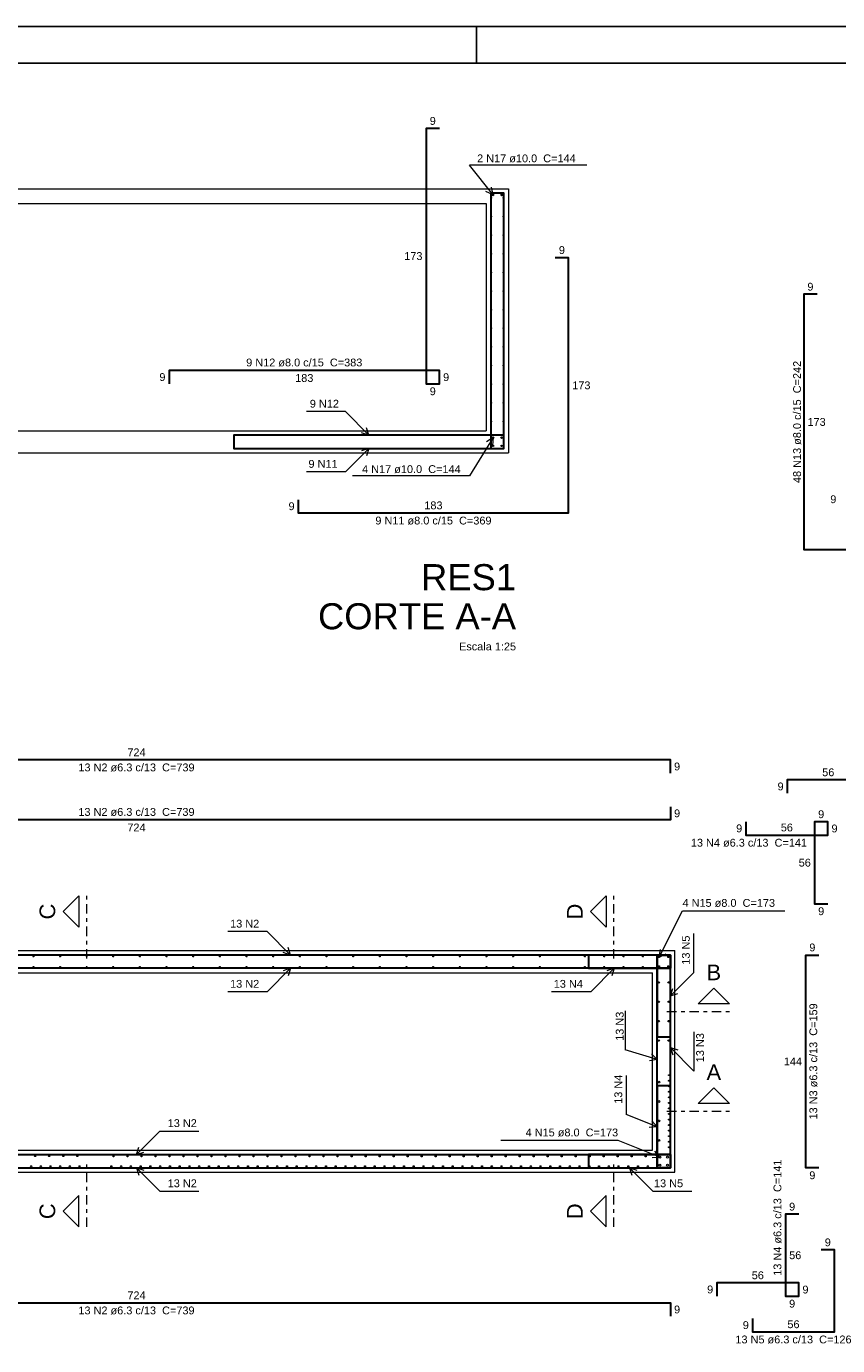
# Model space of a CAD drawing. Header units: millimetres. Extents: x 0 to 84.1, y 0 to 59.4.
# Tile 3 of 5: x 21.9 to 43.9, y 23.6 to 59.4. Entities that reach past the tile are written whole.
import ezdxf

# ---------------------------------------------------------------- set-up
doc = ezdxf.new("R2010")
doc.units = ezdxf.units.MM
doc.header["$MEASUREMENT"] = 0
doc.linetypes.add('DASHDOT', pattern=[2.54, 1.27, -0.635, 0, -0.635])
doc.linetypes.add('NULL', pattern=[0])
for name, color, linetype, lineweight in [('Descrição da armadura', 7, 'Continuous', 0), ('DT-Barras na forma', 2, 'Continuous', 30), ('DT-Barras no corte', 5, 'Continuous', 5), ('DT-Barras rebatidas', 2, 'Continuous', 30), ('DT-Forma', 5, 'Continuous', 5), ('DT-Indicações', 9, 'Continuous', 5), ('DT-Título', 3, 'Continuous', 20), ('FO-Cortes', 9, 'DASHDOT', 5), ('Textos armaduras', 7, 'Continuous', 0)]:
    doc.layers.add(name, color=color, linetype=linetype, lineweight=lineweight)
doc.layers.add('SEDUC_MARF', color=1, linetype='Continuous')
doc.layers.add('SEDUC_MARGG', color=7, linetype='Continuous')
doc.styles.add('Arial', font='txt')

msp = doc.modelspace()

# ---------------------------------------------------------------- linework, layer by layer
at = {"layer": 'DT-Barras na forma'}
for points in [[(27.5156, 48.3205), (27.5156, 47.9605), (34.8426, 47.9605), (34.8426, 54.8805), (34.4826, 54.8805)], [(34.8426, 54.8805), (34.4826, 54.8805), (34.4826, 47.9605), (34.8426, 47.9605), (34.8426, 48.3205), (27.5156, 48.3205), (27.5156, 47.9605)], [(39.3532, 33.866), (39.3532, 34.226), (10.4052, 34.226), (10.4052, 33.866)], [(39.3532, 34.226), (39.3532, 33.866), (10.4052, 33.866), (10.4052, 34.226)], [(38.9932, 32.006), (39.3532, 32.006), (39.3532, 34.226), (37.1332, 34.226), (37.1332, 33.866)], [(37.1332, 34.226), (37.1332, 33.866), (39.3532, 33.866), (39.3532, 34.226), (38.9932, 34.226), (38.9932, 32.006), (39.3532, 32.006)], [(38.9932, 28.4592), (39.3532, 28.4592), (39.3532, 34.226), (38.9932, 34.226)], [(39.3532, 28.4592), (38.9932, 28.4592), (38.9932, 34.226), (39.3532, 34.226)], [(37.1332, 28.8192), (37.1332, 28.4592), (39.3532, 28.4592), (39.3532, 30.6792), (38.9932, 30.6792)], [(39.3532, 30.6792), (38.9932, 30.6792), (38.9932, 28.4592), (39.3532, 28.4592), (39.3532, 28.8192), (37.1332, 28.8192), (37.1332, 28.4592)], [(10.4052, 28.8192), (10.4052, 28.4592), (39.3532, 28.4592), (39.3532, 28.8192)], [(10.4052, 28.4592), (10.4052, 28.8192), (39.3532, 28.8192), (39.3532, 28.4592)]]:
    msp.add_lwpolyline(points, dxfattribs=at)
at = {"layer": 'DT-Barras no corte'}
for centre, radius in [((34.4952, 54.7482), 0.0126), ((34.5472, 54.8305), 0.02), ((34.778, 54.8305), 0.02), ((34.83, 54.7482), 0.0126), ((34.4952, 54.2436), 0.0126), ((34.83, 54.2436), 0.0126), ((34.4952, 53.739), 0.0126), ((34.83, 53.739), 0.0126), ((34.4952, 53.2344), 0.0126), ((34.83, 53.2344), 0.0126), ((34.4952, 52.7298), 0.0126), ((34.83, 52.7298), 0.0126), ((34.4952, 52.2252), 0.0126), ((34.83, 52.2252), 0.0126), ((34.4952, 51.7205), 0.0126), ((34.83, 51.7205), 0.0126), ((34.4952, 51.2159), 0.0126), ((34.83, 51.2159), 0.0126), ((34.4952, 50.7113), 0.0126), ((34.83, 50.7113), 0.0126), ((34.4952, 50.2067), 0.0126), ((34.83, 50.2067), 0.0126), ((34.4952, 49.7021), 0.0126), ((34.83, 49.7021), 0.0126), ((34.4952, 49.1975), 0.0126), ((34.83, 49.1975), 0.0126), ((34.4952, 48.6928), 0.0126), ((34.83, 48.6928), 0.0126), ((34.5472, 48.2525), 0.02), ((34.5472, 48.0285), 0.02), ((34.778, 48.2525), 0.02), ((34.778, 48.0285), 0.02), ((22.0842, 34.1882), 0.0126), ((22.8067, 34.1882), 0.0126), ((23.5292, 34.1882), 0.0126), ((24.2517, 34.1882), 0.0126), ((24.9743, 34.1882), 0.0126), ((25.6968, 34.1882), 0.0126), ((26.4193, 34.1882), 0.0126), ((27.1418, 34.1882), 0.0126), ((27.8643, 34.1882), 0.0126), ((28.5868, 34.1882), 0.0126), ((29.3093, 34.1882), 0.0126), ((30.0319, 34.1882), 0.0126), ((30.7544, 34.1882), 0.0126), ((31.4769, 34.1882), 0.0126), ((32.1994, 34.1882), 0.0126), ((32.9219, 34.1882), 0.0126), ((33.6444, 34.1882), 0.0126), ((34.3669, 34.1882), 0.0126), ((35.0895, 34.1882), 0.0126), ((35.812, 34.1882), 0.0126), ((37.0357, 34.1882), 0.0126), ((37.5607, 34.1882), 0.0126), ((38.0857, 34.1882), 0.0126), ((38.6107, 34.1882), 0.0126), ((39.047, 34.1722), 0.016), ((39.2994, 34.1722), 0.016), ((22.0842, 33.9038), 0.0126), ((22.8067, 33.9038), 0.0126), ((23.5292, 33.9038), 0.0126), ((24.2517, 33.9038), 0.0126), ((24.9743, 33.9038), 0.0126), ((25.6968, 33.9038), 0.0126), ((26.4193, 33.9038), 0.0126), ((27.1418, 33.9038), 0.0126), ((27.8643, 33.9038), 0.0126), ((28.5868, 33.9038), 0.0126), ((29.3093, 33.9038), 0.0126), ((30.0319, 33.9038), 0.0126), ((30.7544, 33.9038), 0.0126), ((31.4769, 33.9038), 0.0126), ((32.1994, 33.9038), 0.0126), ((32.9219, 33.9038), 0.0126), ((33.6444, 33.9038), 0.0126), ((34.3669, 33.9038), 0.0126), ((35.0895, 33.9038), 0.0126), ((35.812, 33.9038), 0.0126), ((37.0357, 33.9038), 0.0126), ((37.5607, 33.9038), 0.0126), ((38.0857, 33.9038), 0.0126), ((38.6107, 33.9038), 0.0126), ((39.047, 33.9198), 0.016), ((39.2994, 33.9198), 0.016), ((39.0384, 33.4835), 0.02), ((39.308, 33.4835), 0.02), ((39.0384, 32.9585), 0.02), ((39.308, 32.9585), 0.02), ((39.0384, 32.4335), 0.02), ((39.308, 32.4335), 0.02), ((39.0384, 31.9085), 0.02), ((39.308, 31.9085), 0.02), ((39.0434, 30.7826), 0.025), ((39.3154, 30.9707), 0.0126), ((39.3154, 30.8202), 0.0126), ((39.3154, 30.6698), 0.0126), ((39.3154, 30.5193), 0.0126), ((39.0434, 30.2559), 0.025), ((39.3154, 30.3688), 0.0126), ((39.3154, 30.2183), 0.0126), ((39.3154, 30.0678), 0.0126), ((39.0434, 29.7292), 0.025), ((39.3154, 29.9173), 0.0126), ((39.3154, 29.7668), 0.0126), ((39.3154, 29.6164), 0.0126), ((39.3154, 29.4659), 0.0126), ((39.3154, 29.3154), 0.0126), ((39.0434, 29.2025), 0.025), ((39.3154, 29.1649), 0.0126), ((39.3154, 29.0144), 0.0126), ((22.1331, 28.778), 0.016), ((22.5144, 28.778), 0.016), ((22.8957, 28.778), 0.016), ((23.277, 28.778), 0.016), ((24.2574, 28.7712), 0.016), ((24.6371, 28.7712), 0.016), ((25.0167, 28.7712), 0.016), ((25.3963, 28.7712), 0.016), ((25.776, 28.7712), 0.016), ((26.1556, 28.7712), 0.016), ((26.5352, 28.7712), 0.016), ((26.9149, 28.7712), 0.016), ((27.2945, 28.7712), 0.016), ((27.6741, 28.7712), 0.016), ((28.0538, 28.7712), 0.016), ((28.4334, 28.7712), 0.016), ((28.813, 28.7712), 0.016), ((29.1926, 28.7712), 0.016), ((29.5723, 28.7712), 0.016), ((29.9519, 28.7712), 0.016), ((30.3315, 28.7712), 0.016), ((30.7112, 28.7712), 0.016), ((31.0908, 28.7712), 0.016), ((31.4704, 28.7712), 0.016), ((31.8501, 28.7712), 0.016), ((32.2297, 28.7712), 0.016), ((32.6093, 28.7712), 0.016), ((32.989, 28.7712), 0.016), ((33.3686, 28.7712), 0.016), ((33.7482, 28.7712), 0.016), ((34.1278, 28.7712), 0.016), ((34.5075, 28.7712), 0.016), ((34.8871, 28.7712), 0.016), ((35.2667, 28.7712), 0.016), ((35.6464, 28.7712), 0.016), ((36.026, 28.7712), 0.016), ((36.4056, 28.7712), 0.016), ((36.7853, 28.7712), 0.016), ((37.1649, 28.7712), 0.016), ((37.5445, 28.7712), 0.016), ((37.9242, 28.7712), 0.016), ((38.3038, 28.7712), 0.016), ((38.6834, 28.7712), 0.016), ((39.0708, 28.7462), 0.025), ((39.2756, 28.7462), 0.025), ((22.0259, 28.5004), 0.016), ((22.288, 28.5004), 0.016), ((22.5502, 28.5004), 0.016), ((22.8123, 28.5004), 0.016), ((23.0744, 28.5004), 0.016), ((23.3366, 28.5004), 0.016), ((24.1998, 28.5004), 0.016), ((24.4642, 28.5004), 0.016), ((24.7286, 28.5004), 0.016), ((24.993, 28.5004), 0.016), ((25.2574, 28.5004), 0.016), ((25.5218, 28.5004), 0.016), ((25.7861, 28.5004), 0.016), ((26.0505, 28.5004), 0.016), ((26.3149, 28.5004), 0.016), ((26.5793, 28.5004), 0.016), ((26.8437, 28.5004), 0.016), ((27.1081, 28.5004), 0.016), ((27.3725, 28.5004), 0.016), ((27.6368, 28.5004), 0.016), ((27.9012, 28.5004), 0.016), ((28.1656, 28.5004), 0.016), ((28.43, 28.5004), 0.016), ((28.6944, 28.5004), 0.016), ((28.9588, 28.5004), 0.016), ((29.2232, 28.5004), 0.016), ((29.4875, 28.5004), 0.016), ((29.7519, 28.5004), 0.016), ((30.0163, 28.5004), 0.016), ((30.2807, 28.5004), 0.016), ((30.5451, 28.5004), 0.016), ((30.8095, 28.5004), 0.016), ((31.0739, 28.5004), 0.016), ((31.3382, 28.5004), 0.016), ((31.6026, 28.5004), 0.016), ((31.867, 28.5004), 0.016), ((32.1314, 28.5004), 0.016), ((32.3958, 28.5004), 0.016), ((32.6602, 28.5004), 0.016), ((32.9246, 28.5004), 0.016), ((33.1889, 28.5004), 0.016), ((33.4533, 28.5004), 0.016), ((33.7177, 28.5004), 0.016), ((33.9821, 28.5004), 0.016), ((34.2465, 28.5004), 0.016), ((34.5109, 28.5004), 0.016), ((34.7753, 28.5004), 0.016), ((35.0396, 28.5004), 0.016), ((35.304, 28.5004), 0.016), ((35.5684, 28.5004), 0.016), ((35.8328, 28.5004), 0.016), ((36.0972, 28.5004), 0.016), ((36.3616, 28.5004), 0.016), ((36.626, 28.5004), 0.016), ((36.8903, 28.5004), 0.016), ((37.1547, 28.5004), 0.016), ((37.4191, 28.5004), 0.016), ((37.6835, 28.5004), 0.016), ((37.9479, 28.5004), 0.016), ((38.2123, 28.5004), 0.016), ((38.4767, 28.5004), 0.016), ((38.741, 28.5004), 0.016), ((39.0708, 28.5322), 0.025), ((39.2756, 28.5322), 0.025)]:
    msp.add_circle(centre, radius, dxfattribs=at)
at = {"layer": 'DT-Barras rebatidas'}
for points in [[(33.0918, 56.6313), (32.7318, 56.6313), (32.7318, 49.7113), (33.0918, 49.7113), (33.0918, 50.0713), (25.7648, 50.0713), (25.7648, 49.7113)], [(29.2664, 46.5697), (29.2664, 46.2097), (36.5934, 46.2097), (36.5934, 53.1297), (36.2334, 53.1297)], [(43.33, 52.1371), (42.97, 52.1371), (42.97, 45.2171), (45.19, 45.2171), (45.19, 45.5771)], [(39.3532, 39.1579), (39.3532, 39.5179), (10.4052, 39.5179), (10.4052, 39.1579)], [(44.3841, 36.754), (44.7441, 36.754), (44.7441, 38.974), (42.5241, 38.974), (42.5241, 38.614)], [(39.3532, 38.2471), (39.3532, 37.8871), (10.4052, 37.8871), (10.4052, 38.2471)], [(41.4015, 37.8374), (41.4015, 37.4774), (43.6215, 37.4774), (43.6215, 37.8374), (43.2615, 37.8374), (43.2615, 35.6174), (43.6215, 35.6174)], [(43.3825, 28.4592), (43.0225, 28.4592), (43.0225, 34.226), (43.3825, 34.226)], [(42.834, 27.1984), (42.474, 27.1984), (42.474, 24.9784), (42.834, 24.9784), (42.834, 25.3384), (40.614, 25.3384), (40.614, 24.9784)], [(41.5811, 24.3713), (41.5811, 24.0113), (43.8011, 24.0113), (43.8011, 26.2313), (43.4411, 26.2313)], [(10.4052, 24.438), (10.4052, 24.798), (39.3532, 24.798), (39.3532, 24.438)]]:
    msp.add_lwpolyline(points, dxfattribs=at)
at = {"layer": 'DT-Forma'}
for p, q in [((6.3746, 55.0005), (34.3626, 55.0005)), ((34.3626, 55.0005), (34.9626, 55.0005)), ((34.9626, 55.0005), (34.9626, 48.4405)), ((6.3746, 54.6005), (34.3626, 54.6005)), ((34.3626, 54.6005), (34.3626, 48.4405)), ((6.3746, 48.4405), (34.3626, 48.4405)), ((34.9626, 48.4405), (34.9626, 47.8405)), ((6.3746, 47.8405), (34.3626, 47.8405)), ((34.3626, 47.8405), (34.9626, 47.8405)), ((10.2852, 34.346), (36.4732, 34.346)), ((36.4732, 34.346), (39.4732, 34.346)), ((39.4732, 31.346), (39.4732, 34.346)), ((10.8852, 33.746), (36.4732, 33.746)), ((36.4732, 33.746), (38.8732, 33.746)), ((38.8732, 31.346), (38.8732, 33.746)), ((38.8732, 28.9392), (38.8732, 31.346)), ((39.4732, 28.3392), (39.4732, 31.346)), ((10.8852, 28.9392), (23.7676, 28.9392)), ((23.7676, 28.9392), (38.8732, 28.9392)), ((10.2852, 28.3392), (23.7676, 28.3392)), ((23.7676, 28.3392), (39.4732, 28.3392))]:
    msp.add_line(p, q, dxfattribs=at)
at = {"layer": 'DT-Indicações'}
for p, q in [((37.0888, 55.6409), (33.9118, 55.6409)), ((34.5472, 54.8305), (33.9118, 55.6409)), ((34.5472, 54.8305), (34.3551, 54.9197)), ((34.5472, 54.8305), (34.5065, 55.0384)), ((30.5437, 48.9559), (29.4847, 48.9559)), ((31.1791, 48.3205), (30.5437, 48.9559)), ((31.1791, 48.3205), (30.9777, 48.386)), ((31.1791, 48.3205), (31.1137, 48.522)), ((31.1791, 47.9605), (30.5437, 47.3251)), ((31.1791, 47.9605), (30.9777, 47.8951)), ((31.1791, 47.9605), (31.1137, 47.7591)), ((34.5472, 48.2525), (33.9118, 47.2171)), ((34.5472, 48.2525), (34.3666, 48.142)), ((34.5472, 48.2525), (34.5305, 48.0414)), ((30.5437, 47.3251), (29.4847, 47.3251)), ((33.9118, 47.2171), (30.7348, 47.2171)), ((39.047, 34.1722), (39.6824, 35.4219)), ((39.6824, 35.4219), (42.4565, 35.4219)), ((28.4191, 34.8614), (27.3601, 34.8614)), ((29.0545, 34.226), (28.4191, 34.8614)), ((39.9886, 33.7514), (39.9886, 34.8104)), ((29.0545, 34.226), (28.989, 34.4274)), ((39.047, 34.1722), (39.0879, 34.38)), ((29.0545, 34.226), (28.853, 34.2914)), ((39.047, 34.1722), (39.2392, 34.2612)), ((29.0545, 33.866), (28.4191, 33.2306)), ((29.0545, 33.866), (28.853, 33.8005)), ((29.0545, 33.866), (28.989, 33.6645)), ((37.829, 33.866), (37.1936, 33.2306)), ((37.829, 33.866), (37.6276, 33.8005)), ((37.829, 33.866), (37.7635, 33.6645)), ((39.3532, 33.116), (39.9886, 33.7514)), ((39.3532, 33.116), (39.4187, 33.3174)), ((28.4191, 33.2306), (27.3601, 33.2306)), ((37.1936, 33.2306), (36.1346, 33.2306)), ((39.3532, 33.116), (39.5547, 33.1814)), ((38.132, 32.7135), (38.132, 31.6545)), ((39.9886, 32.1417), (39.9886, 31.0827)), ((38.9932, 31.3979), (38.132, 31.6545)), ((38.9932, 31.3979), (38.8398, 31.544)), ((39.3532, 31.7181), (39.5547, 31.6526)), ((39.3532, 31.7181), (39.4187, 31.5166)), ((39.3532, 31.7181), (39.9886, 31.0827)), ((38.9932, 31.3979), (38.7849, 31.3597)), ((38.1574, 30.9582), (38.1574, 29.8992)), ((38.9932, 29.5692), (38.1574, 29.8992)), ((38.9932, 29.5692), (38.853, 29.7279)), ((24.8792, 28.8192), (25.5146, 29.4546)), ((25.5146, 29.4546), (26.5736, 29.4546)), ((38.9932, 29.5692), (38.7824, 29.5491)), ((24.8792, 28.8192), (24.9447, 29.0206)), ((37.9371, 29.1989), (34.7601, 29.1989)), ((39.0708, 28.7462), (37.9371, 29.1989)), ((24.8792, 28.8192), (25.0807, 28.8846)), ((39.0708, 28.7462), (38.8599, 28.7269)), ((39.0708, 28.7462), (38.9312, 28.9055)), ((24.8792, 28.4592), (24.9447, 28.2577)), ((24.8792, 28.4592), (25.0807, 28.3937)), ((24.8792, 28.4592), (25.5146, 27.8238)), ((38.2432, 28.4592), (38.3087, 28.2577)), ((38.2432, 28.4592), (38.4447, 28.3937)), ((38.2432, 28.4592), (38.8786, 27.8238)), ((25.5146, 27.8238), (26.5736, 27.8238)), ((38.8786, 27.8238), (39.9376, 27.8238))]:
    msp.add_line(p, q, dxfattribs=at)
at = {"layer": 'FO-Cortes', "ltscale": 0.2}
for p, q in [((23.5292, 34.1342), (23.5292, 35.8286)), ((37.8232, 34.1342), (37.8232, 35.8286)), ((39.2614, 32.696), (40.9558, 32.696)), ((39.2614, 29.9926), (40.9558, 29.9926)), ((23.5292, 26.8566), (23.5292, 28.551)), ((37.8232, 26.8566), (37.8232, 28.551))]:
    msp.add_line(p, q, dxfattribs=at)
at = {"layer": 'FO-Cortes', "linetype": 'Continuous', "ltscale": 0.2}
for points in [[(23.3174, 35.8286), (23.3174, 34.9814), (22.8938, 35.405), (23.3174, 35.8286)], [(37.6114, 35.8286), (37.6114, 34.9814), (37.1878, 35.405), (37.6114, 35.8286)], [(40.9558, 32.9078), (40.1086, 32.9078), (40.5322, 33.3314), (40.9558, 32.9078)], [(40.9558, 30.2044), (40.1086, 30.2044), (40.5322, 30.628), (40.9558, 30.2044)], [(23.3174, 26.8566), (23.3174, 27.7038), (22.8938, 27.2802), (23.3174, 26.8566)], [(37.6114, 26.8566), (37.6114, 27.7038), (37.1878, 27.2802), (37.6114, 26.8566)]]:
    msp.add_lwpolyline(points, close=True, dxfattribs=at)
at = {"layer": 'SEDUC_MARF'}
msp.add_line((34.1, 59.4), (34.1, 58.4), dxfattribs=at)
msp.add_lwpolyline([(84.1, 59.4), (0, 59.4), (0, 0), (84.1, 0)], close=True, dxfattribs=at)
at = {"layer": 'SEDUC_MARGG'}
msp.add_lwpolyline([(2.5, 1), (83.1, 1), (83.1, 58.4), (2.5, 58.4)], close=True, dxfattribs=at)

# ---------------------------------------------------------------- texts
at = {"layer": 'Descrição da armadura', "linetype": 'NULL', "char_height": 0.2118, "line_spacing_factor": 0.9, "style": 'Arial'}
for s, insert, width, attachment_point in [('2 N17 ø10.0  C=144', (35.4502, 55.7108), 5.239541, 8), ('9 N12 ø8.0 c/15  C=383', (29.4282, 50.1773), 6.174395, 8), ('9 N12', (30.3685, 49.0623), 1.547705, 9), ('9 N11', (30.3321, 47.4313), 1.547705, 9), ('4 N17 ø10.0  C=144', (32.3317, 47.287), 5.239541, 8), ('9 N11 ø8.0 c/15  C=369', (32.9302, 45.8923), 6.174395, 8), ('13 N2 ø6.3 c/13  C=739', (24.8793, 39.2005), 6.174395, 8), ('13 N2 ø6.3 c/13  C=739', (24.8793, 37.9935), 6.174395, 8), ('13 N4 ø6.3 c/13  C=141', (41.4837, 37.1597), 6.174395, 8), ('4 N15 ø8.0  C=173', (39.6827, 35.528), 4.916973, 7), ('13 N2', (28.2076, 34.9675), 1.547705, 9), ('13 N2', (28.2076, 33.3365), 1.547705, 9), ('13 N4', (36.9819, 33.3365), 1.547705, 9), ('13 N2', (25.7263, 29.5605), 1.547705, 7), ('4 N15 ø8.0  C=173', (37.937, 29.3046), 4.916973, 9), ('13 N2', (25.7263, 27.9295), 1.547705, 7), ('13 N5', (38.9096, 27.9295), 1.547705, 7), ('13 N2 ø6.3 c/13  C=739', (24.8793, 24.4805), 6.174395, 8), ('13 N5 ø6.3 c/13  C=126', (42.6914, 23.6934), 6.174395, 8)]:
    msp.add_mtext(s, dxfattribs=dict(at, insert=insert, width=width, attachment_point=attachment_point))
at = {"layer": 'Descrição da armadura', "linetype": 'NULL', "char_height": 0.2118, "rotation": 90.00021, "line_spacing_factor": 0.9, "style": 'Arial'}
for s, insert, width, attachment_point in [('48 N13 ø8.0 c/15  C=242', (42.9001, 48.6771), 6.496963, 8), ('13 N5', (39.8825, 33.9636), 1.547705, 7), ('13 N3', (38.0883, 32.6899), 1.547705, 9), ('13 N3 ø6.3 c/13  C=159', (43.3405, 31.3426), 6.174395, 8), ('13 N3', (40.2675, 32.1092), 1.547705, 9), ('13 N4', (38.0511, 30.9824), 1.547705, 9), ('13 N4 ø6.3 c/13  C=141', (42.368, 27.1061), 6.174395, 8)]:
    msp.add_mtext(s, dxfattribs=dict(at, insert=insert, width=width, attachment_point=attachment_point))
at = {"layer": 'DT-Título', "linetype": 'NULL', "attachment_point": 9, "line_spacing_factor": 0.798, "style": 'Arial'}
for s, insert, char_height, width in [('RES1', (35.1699, 44.1062), 0.706, 5.172363), ('CORTE A-A', (35.1699, 43.0472), 0.706, 10.780752), ('Escala 1:25', (35.1699, 42.4821), 0.2118, 3.03084)]:
    msp.add_mtext(s, dxfattribs=dict(at, insert=insert, char_height=char_height, width=width))
at = {"layer": 'FO-Cortes', "linetype": 'NULL', "ltscale": 0.2, "char_height": 0.4236, "width": 0.837715, "attachment_point": 8, "rotation": 90.00021, "line_spacing_factor": 0.798, "style": 'Arial'}
for s, insert in [('C', (22.6816, 35.4046)), ('D', (36.9756, 35.4046)), ('C', (22.6816, 27.2806)), ('D', (36.9756, 27.2806))]:
    msp.add_mtext(s, dxfattribs=dict(at, insert=insert))
at = {"layer": 'FO-Cortes', "linetype": 'NULL', "ltscale": 0.2, "char_height": 0.4236, "width": 0.773711, "attachment_point": 8, "line_spacing_factor": 0.798, "style": 'Arial'}
for s, insert in [('B', (40.5323, 33.5434)), ('A', (40.5323, 30.8394))]:
    msp.add_mtext(s, dxfattribs=dict(at, insert=insert))
at = {"layer": 'Textos armaduras', "linetype": 'NULL', "char_height": 0.2118, "line_spacing_factor": 0.9, "style": 'Arial'}
for s, insert, width, attachment_point in [('9', (32.9118, 56.7286), 0.722568, 8), ('173', (32.6318, 53.0654), 1.367705, 9), ('9', (36.4134, 53.227), 0.722568, 8), ('9', (43.15, 52.2344), 0.722568, 8), ('9', (25.6648, 49.7854), 0.722568, 9), ('183', (29.4283, 49.974), 1.367705, 2), ('9', (33.1918, 49.9972), 0.722568, 1), ('173', (36.6934, 49.7756), 1.367705, 1), ('9', (32.9118, 49.614), 0.722568, 2), ('173', (43.07, 48.783), 1.367705, 1), ('9', (29.1664, 46.2838), 0.722568, 9), ('183', (32.9299, 46.307), 1.367705, 8), ('9', (43.8531, 46.4733), 0.722568, 9), ('724', (24.8792, 39.6152), 1.367705, 8), ('9', (39.4532, 39.4438), 0.722568, 1), ('56', (43.6341, 39.0713), 1.045137, 8), ('9', (42.4241, 38.6881), 0.722568, 9), ('9', (39.4532, 38.173), 0.722568, 1), ('9', (43.4415, 37.9347), 0.722568, 8), ('724', (24.8792, 37.7898), 1.367705, 2), ('9', (41.3015, 37.5515), 0.722568, 9), ('56', (42.5115, 37.5747), 1.045137, 8), ('9', (43.7215, 37.7633), 0.722568, 1), ('56', (43.1615, 36.6215), 1.045137, 9), ('9', (43.4415, 35.5201), 0.722568, 2), ('9', (43.2025, 34.3233), 0.722568, 8), ('144', (42.9225, 31.2367), 1.367705, 9), ('9', (43.2025, 28.3619), 0.722568, 2), ('9', (42.654, 27.2957), 0.722568, 8), ('9', (43.6211, 26.3286), 0.722568, 8), ('56', (42.574, 26.1943), 1.045137, 1), ('56', (41.724, 25.4357), 1.045137, 8), ('724', (24.8792, 24.8953), 1.367705, 8), ('9', (40.514, 25.0525), 0.722568, 9), ('9', (42.934, 25.2643), 0.722568, 1), ('9', (39.4532, 24.7239), 0.722568, 1), ('9', (42.654, 24.8811), 0.722568, 2), ('9', (41.4811, 24.0854), 0.722568, 9), ('56', (42.6911, 24.1086), 1.045137, 8)]:
    msp.add_mtext(s, dxfattribs=dict(at, insert=insert, width=width, attachment_point=attachment_point))

doc.saveas('drawing.dxf')
